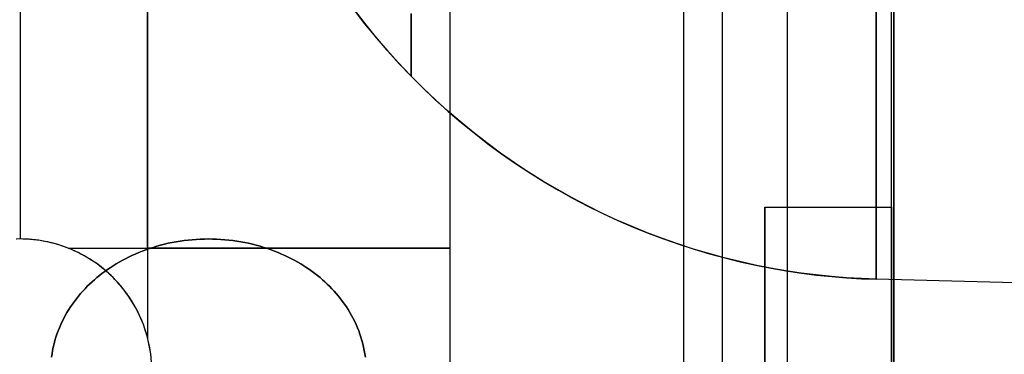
# Model space of a CAD drawing. Header units: millimetres. Extents: x -15 to 7, y 1 to 148.
# Tile 131 of 256: x 1.9 to 4.091, y 20.776 to 21.522. Entities that reach past the tile are written whole.
import ezdxf

# ---------------------------------------------------------------- set-up
doc = ezdxf.new("R2010")
doc.units = ezdxf.units.MM
doc.header["$MEASUREMENT"] = 0
doc.layers.add('Default', color=7, linetype='Continuous', true_color=0x000000)
doc.layers.add('Layer 01', color=7, linetype='Continuous', true_color=0x000000)

msp = doc.modelspace()

# ---------------------------------------------------------------- linework, layer by layer
at = {"layer": 'Default', "color": 254, "true_color": 0xcad1ee}
for points in [[(3.845, 69.7033), (3.845, 6.956)], [(3.845, 69.3906), (3.845, 7.2574)], [(3.845, 8.1702), (3.845, 69.0779)], [(3.8057, 20.9435), (3.7727, 20.9448), (3.7395, 20.9467), (3.706, 20.9495), (3.6723, 20.953), (3.6385, 20.9573), (3.6045, 20.9624), (3.5703, 20.9684), (3.5361, 20.9752), (3.5018, 20.9828), (3.4675, 20.9913), (3.4331, 21.0007), (3.3988, 21.0109), (3.3645, 21.0221), (3.3303, 21.0341), (3.2962, 21.047), (3.2623, 21.0608), (3.2286, 21.0755), (3.1951, 21.0911), (3.1618, 21.1076), (3.1289, 21.125), (3.0962, 21.1433), (3.064, 21.1624), (3.0321, 21.1824), (3.0006, 21.2033), (2.9696, 21.2249), (2.9391, 21.2474), (2.9092, 21.2708), (2.8798, 21.2949), (2.8509, 21.3197), (2.8227, 21.3453), (2.7952, 21.3716), (2.7683, 21.3987), (2.7421, 21.4264), (2.7166, 21.4547), (2.6919, 21.4836), (2.668, 21.5132), (2.6448, 21.5432)], [(4.845, 20.9163), (3.8057, 20.9435)]]:
    msp.add_lwpolyline(points, dxfattribs=at)
at = {"layer": 'Default', "color": 254, "true_color": 0xcad1ee, "extrusion": (-2.59942e-14, 0.535457, 0.844562)}
msp.add_lwpolyline([(-3.8056, -46.5938), (-3.7728, -46.595), (-3.7397, -46.597), (-3.7064, -46.5997), (-3.6729, -46.6032), (-3.6392, -46.6074), (-3.6054, -46.6125), (-3.5714, -46.6184), (-3.5373, -46.6252), (-3.5032, -46.6327), (-3.4689, -46.6412), (-3.4347, -46.6505), (-3.4005, -46.6606), (-3.3664, -46.6717), (-3.3323, -46.6836), (-3.2983, -46.6964), (-3.2645, -46.7102), (-3.2308, -46.7248), (-3.1974, -46.7403), (-3.1642, -46.7567), (-3.1313, -46.7739), (-3.0987, -46.7921), (-3.0664, -46.8111), (-3.0346, -46.831), (-3.0031, -46.8518), (-2.9722, -46.8734), (-2.9416, -46.8958), (-2.9117, -46.919), (-2.8822, -46.943), (-2.8534, -46.9678), (-2.8251, -46.9933), (-2.7975, -47.0196), (-2.7706, -47.0465), (-2.7444, -47.0742), (-2.7188, -47.1024), (-2.694, -47.1313), (-2.67, -47.1608), (-2.6468, -47.1909), (-2.6244, -47.2214), (-2.6028, -47.2525), (-2.582, -47.2841), (-2.5621, -47.316), (-2.543, -47.3484), (-2.5248, -47.3811), (-2.5075, -47.4142), (-2.4911, -47.4475), (-2.4756, -47.4812), (-2.4609, -47.515), (-2.4472, -47.549), (-2.4344, -47.5832), (-2.4225, -47.6175), (-2.4114, -47.6519), (-2.4013, -47.6863), (-2.392, -47.7208), (-2.3836, -47.7552), (-2.376, -47.7896), (-2.3694, -47.824), (-2.3635, -47.8582), (-2.3585, -47.8924), (-2.3543, -47.9263), (-2.3509, -47.9601), (-2.3483, -47.9937), (-2.3465, -48.0271), (-2.3454, -48.0602), (-2.345, -48.093)], dxfattribs=at)
at = {"layer": 'Default', "color": 254, "true_color": 0xcad1ee, "extrusion": (-1.01611e-14, -0.535427, 0.844581)}
msp.add_lwpolyline([(3.8056, -19.7113), (3.7728, -19.71), (3.7397, -19.7081), (3.7064, -19.7054), (3.6729, -19.7019), (3.6392, -19.6976), (3.6054, -19.6925), (3.5714, -19.6866), (3.5373, -19.6799), (3.5032, -19.6723), (3.4689, -19.6639), (3.4347, -19.6546), (3.4005, -19.6444), (3.3664, -19.6334), (3.3323, -19.6214), (3.2983, -19.6086), (3.2645, -19.5949), (3.2308, -19.5803), (3.1974, -19.5648), (3.1642, -19.5484), (3.1313, -19.5311), (3.0987, -19.5129), (3.0664, -19.4939), (3.0346, -19.474), (3.0031, -19.4533), (2.9722, -19.4317), (2.9417, -19.4093), (2.9117, -19.386), (2.8822, -19.362), (2.8534, -19.3372), (2.8251, -19.3117), (2.7975, -19.2855), (2.7706, -19.2585), (2.7444, -19.2309), (2.7188, -19.2026), (2.6941, -19.1737), (2.67, -19.1442), (2.6468, -19.1142), (2.6244, -19.0836), (2.6028, -19.0525), (2.582, -19.021), (2.5621, -18.989), (2.543, -18.9566), (2.5248, -18.9239), (2.5075, -18.8909), (2.4911, -18.8575), (2.4756, -18.8239), (2.461, -18.7901), (2.4472, -18.756), (2.4344, -18.7219), (2.4225, -18.6876), (2.4114, -18.6532), (2.4013, -18.6187), (2.392, -18.5843), (2.3836, -18.5498), (2.3761, -18.5154), (2.3694, -18.4811), (2.3635, -18.4468), (2.3585, -18.4127), (2.3543, -18.3787), (2.3509, -18.3449), (2.3483, -18.3113), (2.3465, -18.278), (2.3454, -18.2448), (2.345, -18.212)], dxfattribs=at)
at = {"layer": 'Default', "color": 254, "true_color": 0xcad1ee, "extrusion": (3.1786e-15, 0.382084, 0.924128)}
msp.add_lwpolyline([(-3.8056, -40.0547), (-3.7727, -40.056), (-3.7397, -40.0579), (-3.7064, -40.0606), (-3.6728, -40.0641), (-3.6392, -40.0684), (-3.6053, -40.0735), (-3.5713, -40.0794), (-3.5372, -40.0861), (-3.5031, -40.0937), (-3.4689, -40.1021), (-3.4346, -40.1114), (-3.4004, -40.1216), (-3.3663, -40.1327), (-3.3322, -40.1446), (-3.2982, -40.1574), (-3.2644, -40.1712), (-3.2307, -40.1858), (-3.1973, -40.2013), (-3.1641, -40.2177), (-3.1312, -40.235), (-3.0986, -40.2531), (-3.0663, -40.2722), (-3.0345, -40.2921), (-3.003, -40.3128), (-2.972, -40.3344), (-2.9415, -40.3568), (-2.9116, -40.38), (-2.8821, -40.4041), (-2.8533, -40.4288), (-2.825, -40.4544), (-2.7974, -40.4806), (-2.7705, -40.5076), (-2.7442, -40.5352), (-2.7187, -40.5635), (-2.6939, -40.5924), (-2.6699, -40.6219), (-2.6467, -40.652), (-2.6243, -40.6825), (-2.6027, -40.7136), (-2.5819, -40.7452), (-2.562, -40.7771), (-2.5429, -40.8095), (-2.5247, -40.8423), (-2.5074, -40.8753), (-2.491, -40.9087), (-2.4755, -40.9423), (-2.4609, -40.9761), (-2.4472, -41.0101), (-2.4343, -41.0443), (-2.4224, -41.0786), (-2.4114, -41.113), (-2.4012, -41.1475), (-2.3919, -41.1819), (-2.3835, -41.2164), (-2.376, -41.2508), (-2.3693, -41.2851), (-2.3635, -41.3194), (-2.3585, -41.3535), (-2.3543, -41.3875), (-2.3509, -41.4213), (-2.3483, -41.4549), (-2.3465, -41.4883), (-2.3454, -41.5214), (-2.345, -41.5542)], dxfattribs=at)
at = {"layer": 'Default', "color": 254, "true_color": 0xcad1ee, "extrusion": (6.48212e-15, -0.382004, 0.924161)}
msp.add_lwpolyline([(3.8056, -7.2538), (3.7727, -7.2525), (3.7397, -7.2506), (3.7064, -7.2478), (3.6729, -7.2444), (3.6392, -7.2401), (3.6053, -7.235), (3.5713, -7.2291), (3.5372, -7.2224), (3.5031, -7.2148), (3.4689, -7.2063), (3.4346, -7.197), (3.4004, -7.1869), (3.3663, -7.1758), (3.3322, -7.1639), (3.2982, -7.1511), (3.2644, -7.1373), (3.2307, -7.1227), (3.1973, -7.1072), (3.1641, -7.0908), (3.1312, -7.0735), (3.0986, -7.0554), (3.0663, -7.0363), (3.0345, -7.0164), (3.003, -6.9957), (2.9721, -6.9741), (2.9416, -6.9517), (2.9116, -6.9285), (2.8821, -6.9044), (2.8533, -6.8797), (2.825, -6.8541), (2.7974, -6.8279), (2.7705, -6.8009), (2.7443, -6.7733), (2.7187, -6.745), (2.694, -6.7161), (2.6699, -6.6866), (2.6467, -6.6565), (2.6243, -6.626), (2.6027, -6.5949), (2.5819, -6.5633), (2.562, -6.5314), (2.5429, -6.499), (2.5247, -6.4663), (2.5074, -6.4332), (2.491, -6.3998), (2.4755, -6.3662), (2.4609, -6.3324), (2.4472, -6.2984), (2.4343, -6.2642), (2.4224, -6.2299), (2.4114, -6.1955), (2.4012, -6.1611), (2.3919, -6.1266), (2.3835, -6.0921), (2.376, -6.0577), (2.3693, -6.0234), (2.3635, -5.9891), (2.3585, -5.955), (2.3543, -5.921), (2.3509, -5.8872), (2.3483, -5.8536), (2.3465, -5.8203), (2.3454, -5.7872), (2.345, -5.7543)], dxfattribs=at)
at = {"layer": 'Default', "color": 254, "true_color": 0xcad1ee, "extrusion": (3.01133e-14, -0.219401, 0.975635)}
msp.add_lwpolyline([(3.8056, 5.1904), (3.7728, 5.1916), (3.7397, 5.1936), (3.7064, 5.1963), (3.6729, 5.1998), (3.6392, 5.2041), (3.6054, 5.2091), (3.5714, 5.215), (3.5373, 5.2218), (3.5032, 5.2293), (3.469, 5.2378), (3.4347, 5.2471), (3.4005, 5.2572), (3.3664, 5.2683), (3.3323, 5.2802), (3.2983, 5.293), (3.2645, 5.3068), (3.2309, 5.3214), (3.1974, 5.3369), (3.1642, 5.3533), (3.1313, 5.3705), (3.0987, 5.3887), (3.0665, 5.4077), (3.0346, 5.4276), (3.0032, 5.4484), (2.9722, 5.47), (2.9417, 5.4924), (2.9117, 5.5156), (2.8823, 5.5396), (2.8534, 5.5644), (2.8252, 5.5899), (2.7976, 5.6161), (2.7707, 5.6431), (2.7444, 5.6707), (2.7189, 5.699), (2.6941, 5.7279), (2.6701, 5.7574), (2.6469, 5.7874), (2.6244, 5.818), (2.6028, 5.8491), (2.582, 5.8806), (2.5621, 5.9126), (2.5431, 5.9449), (2.5249, 5.9777), (2.5076, 6.0107), (2.4911, 6.0441), (2.4756, 6.0777), (2.461, 6.1115), (2.4473, 6.1455), (2.4344, 6.1797), (2.4225, 6.214), (2.4114, 6.2484), (2.4013, 6.2828), (2.392, 6.3173), (2.3836, 6.3517), (2.3761, 6.3861), (2.3694, 6.4205), (2.3635, 6.4547), (2.3585, 6.4889), (2.3543, 6.5228), (2.3509, 6.5566), (2.3483, 6.5902), (2.3465, 6.6236), (2.3454, 6.6567), (2.345, 6.6895)], dxfattribs=at)
at = {"layer": 'Default', "color": 254, "true_color": 0xcad1ee, "extrusion": (1.93293e-14, 0.218544, 0.975827)}
msp.add_lwpolyline([(-3.8056, -32.3172), (-3.7728, -32.3184), (-3.7397, -32.3204), (-3.7064, -32.3231), (-3.6729, -32.3266), (-3.6392, -32.3309), (-3.6054, -32.336), (-3.5714, -32.3419), (-3.5373, -32.3486), (-3.5032, -32.3562), (-3.469, -32.3646), (-3.4348, -32.3739), (-3.4006, -32.3841), (-3.3664, -32.3951), (-3.3323, -32.407), (-3.2983, -32.4199), (-3.2645, -32.4336), (-3.2309, -32.4482), (-3.1974, -32.4637), (-3.1643, -32.4801), (-3.1313, -32.4974), (-3.0988, -32.5155), (-3.0665, -32.5345), (-3.0347, -32.5544), (-3.0032, -32.5752), (-2.9722, -32.5968), (-2.9417, -32.6192), (-2.9118, -32.6424), (-2.8823, -32.6664), (-2.8535, -32.6912), (-2.8252, -32.7167), (-2.7976, -32.7429), (-2.7707, -32.7699), (-2.7444, -32.7975), (-2.7189, -32.8258), (-2.6941, -32.8547), (-2.6701, -32.8842), (-2.6469, -32.9142), (-2.6245, -32.9448), (-2.6028, -32.9758), (-2.5821, -33.0074), (-2.5621, -33.0393), (-2.5431, -33.0717), (-2.5249, -33.1044), (-2.5076, -33.1375), (-2.4912, -33.1708), (-2.4756, -33.2044), (-2.461, -33.2383), (-2.4473, -33.2723), (-2.4345, -33.3065), (-2.4225, -33.3407), (-2.4115, -33.3751), (-2.4013, -33.4096), (-2.392, -33.444), (-2.3836, -33.4785), (-2.3761, -33.5129), (-2.3694, -33.5472), (-2.3636, -33.5815), (-2.3585, -33.6156), (-2.3543, -33.6496), (-2.3509, -33.6834), (-2.3483, -33.7169), (-2.3465, -33.7503), (-2.3454, -33.7834), (-2.345, -33.8163)], dxfattribs=at)
at = {"layer": 'Default', "color": 254, "true_color": 0xcad1ee, "extrusion": (-7.54931e-08, 7.36796e-08, 1)}
msp.add_lwpolyline([(2.345, 22.443), (2.3454, 22.4102), (2.3464, 22.3771), (2.3483, 22.3437), (2.3509, 22.3101), (2.3543, 22.2763), (2.3585, 22.2423), (2.3635, 22.2082), (2.3693, 22.1739), (2.376, 22.1396), (2.3835, 22.1052), (2.3919, 22.0707), (2.4012, 22.0362), (2.4114, 22.0018), (2.4224, 21.9674), (2.4343, 21.9331), (2.4472, 21.8989), (2.4609, 21.8649), (2.4755, 21.8311), (2.491, 21.7974), (2.5074, 21.7641), (2.5248, 21.731), (2.5429, 21.6983), (2.562, 21.6659), (2.5819, 21.6339), (2.6027, 21.6024), (2.6243, 21.5713), (2.6467, 21.5407), (2.67, 21.5107), (2.694, 21.4812), (2.7188, 21.4523), (2.7443, 21.424), (2.7705, 21.3963), (2.7975, 21.3694), (2.8251, 21.3431), (2.8533, 21.3176), (2.8822, 21.2928), (2.9116, 21.2688), (2.9416, 21.2456), (2.9721, 21.2232), (3.0031, 21.2016), (3.0346, 21.1808), (3.0664, 21.1609), (3.0987, 21.1419), (3.1313, 21.1237), (3.1642, 21.1064), (3.1974, 21.09), (3.2308, 21.0745), (3.2645, 21.0599), (3.2983, 21.0462), (3.3323, 21.0334), (3.3664, 21.0214), (3.4006, 21.0104), (3.4348, 21.0002), (3.469, 20.9909), (3.5032, 20.9825), (3.5374, 20.9749), (3.5715, 20.9682), (3.6054, 20.9623), (3.6393, 20.9572), (3.673, 20.9529), (3.7065, 20.9494), (3.7398, 20.9467), (3.7729, 20.9448), (3.8057, 20.9435)], dxfattribs=at)
at = {"layer": 'Default', "color": 254, "true_color": 0xcad1ee, "extrusion": (-1.27976e-08, -1.61296e-07, 1)}
msp.add_lwpolyline([(2.345, 22.443), (2.3454, 22.4102), (2.3465, 22.377), (2.3483, 22.3437), (2.3509, 22.3101), (2.3543, 22.2763), (2.3585, 22.2423), (2.3635, 22.2082), (2.3693, 22.1739), (2.376, 22.1396), (2.3835, 22.1051), (2.3919, 22.0707), (2.4012, 22.0362), (2.4114, 22.0018), (2.4224, 21.9674), (2.4343, 21.9331), (2.4472, 21.8989), (2.4609, 21.8649), (2.4755, 21.831), (2.491, 21.7974), (2.5075, 21.7641), (2.5248, 21.731), (2.5429, 21.6983), (2.562, 21.6659), (2.5819, 21.6339), (2.6027, 21.6024), (2.6243, 21.5713), (2.6467, 21.5407), (2.67, 21.5106), (2.694, 21.4812), (2.7188, 21.4522), (2.7443, 21.424), (2.7705, 21.3963), (2.7975, 21.3694), (2.8251, 21.3431), (2.8533, 21.3176), (2.8822, 21.2928), (2.9116, 21.2688), (2.9416, 21.2456), (2.9721, 21.2231), (3.0031, 21.2015), (3.0346, 21.1808), (3.0664, 21.1609), (3.0987, 21.1419), (3.1313, 21.1237), (3.1642, 21.1064), (3.1974, 21.09), (3.2308, 21.0745), (3.2645, 21.0599), (3.2983, 21.0462), (3.3323, 21.0334), (3.3664, 21.0214), (3.4006, 21.0104), (3.4348, 21.0002), (3.469, 20.9909), (3.5032, 20.9825), (3.5374, 20.9749), (3.5715, 20.9682), (3.6054, 20.9623), (3.6393, 20.9572), (3.673, 20.9529), (3.7065, 20.9494), (3.7398, 20.9467), (3.7729, 20.9447), (3.8057, 20.9435)], dxfattribs=at)
at = {"layer": 'Default', "color": 254, "true_color": 0xcad1ee, "extrusion": (1.62811e-08, -4.26336e-10, 1)}
msp.add_lwpolyline([(4.845, 20.9163), (3.8057, 20.9435)], dxfattribs=at)
at = {"layer": 'Default', "color": 254, "true_color": 0xcad1ee, "extrusion": (-1.99727e-08, 5.23005e-10, 1)}
msp.add_lwpolyline([(4.845, 20.9163), (3.8057, 20.9435)], dxfattribs=at)
at = {"layer": 'Default', "color": 254, "true_color": 0xcad1ee, "extrusion": (1, 0, 0)}
msp.add_lwpolyline([(20.9435, -54.5761), (20.9435, -69.2574)], dxfattribs=at)
at = {"layer": 'Default', "color": 254, "true_color": 0xcad1ee}
for points in [[(2.7705, 21.3963, -54.5761), (2.7705, 21.3971, -54.5264), (2.7705, 21.3992, -54.4795), (2.7705, 21.4027, -54.4352), (2.7705, 21.4073, -54.3929), (2.7705, 21.4129, -54.3526), (2.7705, 21.4194, -54.3137), (2.7705, 21.4266, -54.276), (2.7705, 21.4345, -54.2392), (2.7705, 21.4431, -54.203), (2.7705, 21.4523, -54.1674), (2.7705, 21.4622, -54.1324), (2.7705, 21.4727, -54.0979), (2.7705, 21.484, -54.0639), (2.7705, 21.4959, -54.0303), (2.7705, 21.5085, -53.997), (2.7705, 21.5217, -53.964), (2.7705, 21.5356, -53.9312)], [(2.7705, 21.5354, -69.9018), (2.7705, 21.5217, -69.8694), (2.7705, 21.5085, -69.8367), (2.7705, 21.4961, -69.8038), (2.7705, 21.4843, -69.7705), (2.7705, 21.4731, -69.7368), (2.7705, 21.4626, -69.7026), (2.7705, 21.4527, -69.6677), (2.7705, 21.4435, -69.6321), (2.7705, 21.4349, -69.5957), (2.7705, 21.4269, -69.5585), (2.7705, 21.4195, -69.5205), (2.7705, 21.413, -69.4813), (2.7705, 21.4073, -69.4406), (2.7705, 21.4027, -69.3982), (2.7705, 21.3993, -69.3537), (2.7705, 21.3971, -69.3069), (2.7705, 21.3963, -69.2574)], [(3.8057, 20.9435, -54.5761), (3.8057, 20.9445, -54.5109), (3.8057, 20.9473, -54.4497), (3.8057, 20.9517, -54.392), (3.8057, 20.9577, -54.3374), (3.8057, 20.9649, -54.2853), (3.8057, 20.9733, -54.2354), (3.8056, 20.9826, -54.1872), (3.8056, 20.9927, -54.1402), (3.8056, 21.0035, -54.0941), (3.8056, 21.0152, -54.0489), (3.8056, 21.0278, -54.0044), (3.8056, 21.0412, -53.9606), (3.8056, 21.0554, -53.9175), (3.8056, 21.0705, -53.8749), (3.8056, 21.0864, -53.8327), (3.8056, 21.1032, -53.7909), (3.8056, 21.1208, -53.7495), (3.8056, 21.1393, -53.7084), (3.8056, 21.1587, -53.6676), (3.8056, 21.1791, -53.6269), (3.8056, 21.2006, -53.5863), (3.8056, 21.2233, -53.5458), (3.8056, 21.2472, -53.5051), (3.8056, 21.2725, -53.4643), (3.8056, 21.2991, -53.4232), (3.8057, 21.3274, -53.3817), (3.8057, 21.3575, -53.3397), (3.8057, 21.3899, -53.2972), (3.8057, 21.4247, -53.254), (3.8057, 21.4624, -53.2102), (3.8057, 21.5031, -53.1656), (3.8057, 21.5473, -53.1202)], [(3.8057, 20.9435, -69.2574), (3.8057, 20.9442, -69.3066), (3.8057, 20.9461, -69.3559), (3.8057, 20.9493, -69.4053), (3.8057, 20.9537, -69.4548), (3.8057, 20.9594, -69.5042), (3.8057, 20.9663, -69.5536), (3.8057, 20.9745, -69.6029), (3.8057, 20.9839, -69.6521), (3.8056, 20.9944, -69.7012), (3.8056, 21.0062, -69.75), (3.8056, 21.0192, -69.7987), (3.8056, 21.0333, -69.8472), (3.8056, 21.0486, -69.8954), (3.8056, 21.065, -69.9432), (3.8056, 21.0826, -69.9907), (3.8056, 21.1013, -70.0378), (3.8056, 21.1211, -70.0846), (3.8056, 21.1421, -70.1308), (3.8056, 21.1641, -70.1766), (3.8056, 21.1873, -70.2219), (3.8056, 21.2115, -70.2666), (3.8056, 21.2368, -70.3107), (3.8056, 21.2631, -70.3543), (3.8057, 21.2905, -70.3971), (3.8057, 21.3189, -70.4393), (3.8057, 21.3484, -70.4807), (3.8057, 21.3789, -70.5214), (3.8057, 21.4103, -70.5612), (3.8057, 21.4428, -70.6003), (3.8057, 21.4763, -70.6385), (3.8057, 21.5107, -70.6758), (3.8057, 21.5461, -70.7121)], [(3.8057, 21.546, -53.1215), (3.8057, 21.5106, -53.1578), (3.8057, 21.4762, -53.1951), (3.8057, 21.4427, -53.2333), (3.8057, 21.4102, -53.2723), (3.8057, 21.3788, -53.3122), (3.8057, 21.3483, -53.3529), (3.8057, 21.3189, -53.3943), (3.8057, 21.2904, -53.4365), (3.8056, 21.2631, -53.4793), (3.8056, 21.2367, -53.5228), (3.8056, 21.2114, -53.5669), (3.8056, 21.1872, -53.6116), (3.8056, 21.1641, -53.6569), (3.8056, 21.1421, -53.7027), (3.8056, 21.1211, -53.7489), (3.8056, 21.1013, -53.7956), (3.8056, 21.0826, -53.8428), (3.8056, 21.065, -53.8903), (3.8056, 21.0486, -53.9381), (3.8056, 21.0333, -53.9863), (3.8056, 21.0192, -54.0347), (3.8056, 21.0062, -54.0834), (3.8056, 20.9944, -54.1323), (3.8057, 20.9839, -54.1814), (3.8057, 20.9745, -54.2306), (3.8057, 20.9663, -54.2799), (3.8057, 20.9594, -54.3293), (3.8057, 20.9537, -54.3787), (3.8057, 20.9493, -54.4281), (3.8057, 20.9461, -54.4775), (3.8057, 20.9442, -54.5268), (3.8057, 20.9435, -54.5761)], [(3.8057, 21.5448, -70.7108), (3.8057, 21.5008, -70.6655), (3.8057, 21.4605, -70.6212), (3.8057, 21.4232, -70.5778), (3.8057, 21.3889, -70.5352), (3.8057, 21.357, -70.4932), (3.8057, 21.3272, -70.4516), (3.8056, 21.2991, -70.4103), (3.8056, 21.2724, -70.3691), (3.8056, 21.2471, -70.3281), (3.8056, 21.223, -70.2872), (3.8056, 21.2003, -70.2464), (3.8056, 21.1787, -70.2058), (3.8056, 21.1583, -70.1651), (3.8056, 21.139, -70.1243), (3.8056, 21.1206, -70.0834), (3.8056, 21.1032, -70.0424), (3.8056, 21.0865, -70.001), (3.8056, 21.0708, -69.9594), (3.8056, 21.0558, -69.9172), (3.8056, 21.0416, -69.8745), (3.8056, 21.0283, -69.831), (3.8056, 21.0158, -69.7867), (3.8056, 21.004, -69.7414), (3.8056, 20.9931, -69.6951), (3.8056, 20.9828, -69.6476), (3.8057, 20.9734, -69.599), (3.8057, 20.965, -69.5486), (3.8057, 20.9577, -69.4962), (3.8057, 20.9518, -69.4413), (3.8057, 20.9473, -69.3835), (3.8057, 20.9445, -69.3223), (3.8057, 20.9435, -69.2574)]]:
    msp.add_polyline3d(points, dxfattribs=at)
at = {"layer": 'Layer 01'}
for points in [[(3.608, 18.8394), (3.608, 22.6394)], [(3.8392, 18.8394), (3.8392, 22.6394)], [(3.8392, 18.8394), (3.8392, 22.6394)], [(3.8392, 18.8394), (3.8392, 22.6394)], [(1.9006, 22.2995), (1.9006, 21.0333)], [(2.1844, 21.0126), (2.1844, 22.2995)], [(2.1844, 22.2995), (2.1844, 21.0126)], [(2.8568, 22.2995), (2.8568, 21.0126)], [(2.8568, 22.2995), (2.8568, 19.1792)], [(2.8568, 22.2995), (2.8568, 19.1792)], [(3.3767, 22.2995), (3.3767, 19.1792)], [(3.4626, 22.2995), (3.4626, 19.1792)], [(3.5576, 20.3744), (3.5576, 21.1043)], [(3.5576, 21.1043), (3.8392, 21.1043)], [(3.5576, 21.1043), (3.8392, 21.1043)], [(3.5576, 21.1043), (3.5576, 20.3744)], [(3.5576, 21.1043), (3.8392, 21.1043)], [(3.5576, 20.3744), (3.5576, 21.1043)], [(3.8392, 21.1043), (3.8392, 20.3744)], [(3.8392, 20.3744), (3.8392, 21.1043)], [(2.1922, 20.7697), (2.1913, 20.7772), (2.1902, 20.7847), (2.1889, 20.7922), (2.1875, 20.7996), (2.1859, 20.8069), (2.184, 20.8142), (2.182, 20.8214), (2.1799, 20.8285), (2.1775, 20.8355), (2.175, 20.8425), (2.1724, 20.8493), (2.1695, 20.8561), (2.1666, 20.8627), (2.1635, 20.8693), (2.1602, 20.8757), (2.1568, 20.882), (2.1533, 20.8881), (2.1496, 20.8942), (2.1459, 20.9001), (2.142, 20.9059), (2.138, 20.9115), (2.1339, 20.9171), (2.1297, 20.9224), (2.1255, 20.9277), (2.1211, 20.9328), (2.1167, 20.9377), (2.1122, 20.9425), (2.1076, 20.9472), (2.103, 20.9517), (2.0982, 20.9562), (2.0932, 20.9607), (2.0881, 20.965), (2.0829, 20.9693), (2.0775, 20.9735), (2.072, 20.9775), (2.0664, 20.9815), (2.0606, 20.9854), (2.0547, 20.9892), (2.0486, 20.9928), (2.0424, 20.9963), (2.0361, 20.9997), (2.0297, 21.003), (2.0232, 21.0061), (2.0165, 21.0091), (2.0098, 21.0119), (2.003, 21.0146), (1.996, 21.0171), (1.989, 21.0194), (1.9818, 21.0216), (1.9746, 21.0236), (1.9674, 21.0254), (1.96, 21.027), (1.9526, 21.0285), (1.9452, 21.0297), (1.9377, 21.0308), (1.9302, 21.0317), (1.9226, 21.0324), (1.915, 21.0329), (1.9074, 21.0332), (1.8998, 21.0333), (1.8922, 21.0332)], [(2.008, 21.0126), (2.0017, 21.015), (1.9953, 21.0173), (1.9888, 21.0195), (1.9822, 21.0215), (1.9756, 21.0233), (1.9689, 21.025), (1.9622, 21.0266), (1.9554, 21.028), (1.9485, 21.0292), (1.9417, 21.0303), (1.9347, 21.0312), (1.9278, 21.0319), (1.9208, 21.0325), (1.9138, 21.0329), (1.9068, 21.0332), (1.8998, 21.0333), (1.8928, 21.0332)], [(2.6689, 20.7697), (2.6679, 20.7772), (2.6666, 20.7847), (2.6651, 20.7922), (2.6633, 20.7996), (2.6614, 20.8069), (2.6592, 20.8142), (2.6568, 20.8214), (2.6542, 20.8285), (2.6515, 20.8355), (2.6485, 20.8425), (2.6453, 20.8493), (2.6419, 20.8561), (2.6384, 20.8627), (2.6346, 20.8693), (2.6307, 20.8757), (2.6267, 20.882), (2.6225, 20.8881), (2.6181, 20.8942), (2.6136, 20.9001), (2.609, 20.9059), (2.6042, 20.9115), (2.5994, 20.9171), (2.5944, 20.9224), (2.5893, 20.9277), (2.5841, 20.9328), (2.5788, 20.9377), (2.5734, 20.9425), (2.568, 20.9472), (2.5624, 20.9517), (2.5567, 20.9562), (2.5508, 20.9607), (2.5447, 20.965), (2.5384, 20.9693), (2.532, 20.9735), (2.5254, 20.9775), (2.5187, 20.9815), (2.5118, 20.9854), (2.5047, 20.9892), (2.4975, 20.9928), (2.4901, 20.9963), (2.4826, 20.9997), (2.4749, 21.003), (2.4671, 21.0061), (2.4592, 21.0091), (2.4511, 21.0119), (2.443, 21.0146), (2.4347, 21.0171), (2.4263, 21.0194), (2.4178, 21.0216), (2.4092, 21.0236), (2.4005, 21.0254), (2.3917, 21.027), (2.3829, 21.0285), (2.374, 21.0297), (2.365, 21.0308), (2.3561, 21.0317), (2.347, 21.0324), (2.338, 21.0329), (2.3289, 21.0332), (2.3198, 21.0333), (2.3107, 21.0332), (2.3016, 21.0329), (2.2926, 21.0324), (2.2836, 21.0317), (2.2746, 21.0308), (2.2656, 21.0297), (2.2567, 21.0285), (2.2479, 21.027), (2.2391, 21.0254), (2.2304, 21.0236), (2.2218, 21.0216), (2.2133, 21.0194), (2.2049, 21.0171), (2.1966, 21.0146), (2.1885, 21.0119), (2.1804, 21.0091), (2.1725, 21.0061), (2.1647, 21.003), (2.157, 20.9997), (2.1495, 20.9963), (2.1421, 20.9928), (2.1349, 20.9892), (2.1278, 20.9854), (2.1209, 20.9815), (2.1142, 20.9775), (2.1076, 20.9735), (2.1012, 20.9693), (2.0949, 20.965), (2.0889, 20.9607), (2.0829, 20.9562), (2.0772, 20.9517), (2.0716, 20.9472), (2.0662, 20.9425), (2.0608, 20.9377), (2.0555, 20.9328), (2.0503, 20.9277), (2.0452, 20.9224), (2.0403, 20.9171), (2.0354, 20.9115), (2.0306, 20.9059), (2.026, 20.9001), (2.0215, 20.8942), (2.0171, 20.8881), (2.0129, 20.882), (2.0089, 20.8757), (2.005, 20.8693), (2.0013, 20.8627), (1.9977, 20.8561), (1.9943, 20.8493), (1.9912, 20.8425), (1.9882, 20.8355), (1.9854, 20.8285), (1.9828, 20.8214), (1.9804, 20.8142), (1.9782, 20.8069), (1.9763, 20.7996), (1.9746, 20.7922), (1.973, 20.7847), (1.9718, 20.7772), (1.9707, 20.7697)], [(1.9707, 20.7697), (1.9718, 20.7772), (1.973, 20.7847), (1.9746, 20.7922), (1.9763, 20.7996), (1.9782, 20.8069), (1.9804, 20.8142), (1.9828, 20.8214), (1.9854, 20.8285), (1.9882, 20.8355), (1.9912, 20.8425), (1.9943, 20.8493), (1.9977, 20.8561), (2.0013, 20.8627), (2.005, 20.8693), (2.0089, 20.8757), (2.0129, 20.882), (2.0171, 20.8881), (2.0215, 20.8942), (2.026, 20.9001), (2.0306, 20.9059), (2.0354, 20.9115), (2.0403, 20.9171), (2.0452, 20.9224), (2.0503, 20.9277), (2.0555, 20.9328), (2.0608, 20.9377), (2.0662, 20.9425), (2.0716, 20.9472), (2.0772, 20.9517), (2.0829, 20.9562), (2.0889, 20.9607), (2.0949, 20.965), (2.1012, 20.9693), (2.1076, 20.9735), (2.1142, 20.9775), (2.1209, 20.9815), (2.1278, 20.9854), (2.1349, 20.9892), (2.1421, 20.9928), (2.1495, 20.9963), (2.157, 20.9997), (2.1647, 21.003), (2.1725, 21.0061), (2.1804, 21.0091), (2.1885, 21.0119), (2.1966, 21.0146), (2.2049, 21.0171), (2.2133, 21.0194), (2.2218, 21.0216), (2.2304, 21.0236), (2.2391, 21.0254), (2.2479, 21.027), (2.2567, 21.0285), (2.2656, 21.0297), (2.2746, 21.0308), (2.2836, 21.0317), (2.2926, 21.0324), (2.3016, 21.0329), (2.3107, 21.0332), (2.3198, 21.0333), (2.3289, 21.0332), (2.338, 21.0329), (2.347, 21.0324), (2.3561, 21.0317), (2.365, 21.0308), (2.374, 21.0297), (2.3829, 21.0285), (2.3917, 21.027), (2.4005, 21.0254), (2.4092, 21.0236), (2.4178, 21.0216), (2.4263, 21.0194), (2.4347, 21.0171), (2.443, 21.0146), (2.4511, 21.0119), (2.4592, 21.0091), (2.4671, 21.0061), (2.4749, 21.003), (2.4826, 20.9997), (2.4901, 20.9963), (2.4975, 20.9928), (2.5047, 20.9892), (2.5118, 20.9854), (2.5187, 20.9815), (2.5254, 20.9775), (2.532, 20.9735), (2.5384, 20.9693), (2.5447, 20.965), (2.5508, 20.9607), (2.5567, 20.9562), (2.5624, 20.9517), (2.568, 20.9472), (2.5734, 20.9425), (2.5788, 20.9377), (2.5841, 20.9328), (2.5893, 20.9277), (2.5944, 20.9224), (2.5994, 20.9171), (2.6042, 20.9115), (2.609, 20.9059), (2.6136, 20.9001), (2.6181, 20.8942), (2.6225, 20.8881), (2.6267, 20.882), (2.6307, 20.8757), (2.6346, 20.8693), (2.6384, 20.8627), (2.6419, 20.8561), (2.6453, 20.8493), (2.6485, 20.8425), (2.6515, 20.8355), (2.6542, 20.8285), (2.6568, 20.8214), (2.6592, 20.8142), (2.6614, 20.8069), (2.6633, 20.7996), (2.6651, 20.7922), (2.6666, 20.7847), (2.6679, 20.7772), (2.6689, 20.7697)], [(2.1844, 20.8128), (2.1831, 20.8178), (2.1816, 20.8228), (2.1801, 20.8277), (2.1785, 20.8326), (2.1751, 20.8423), (2.1714, 20.8517), (2.1674, 20.861), (2.163, 20.8701), (2.1585, 20.8789), (2.1536, 20.8875), (2.1486, 20.8959), (2.1433, 20.904), (2.1377, 20.9119), (2.132, 20.9195), (2.1262, 20.9268), (2.1201, 20.9339), (2.114, 20.9407), (2.1076, 20.9472), (2.1026, 20.9521), (2.0974, 20.9569), (2.092, 20.9617), (2.0865, 20.9664), (2.0808, 20.9709), (2.0749, 20.9754), (2.0689, 20.9798), (2.0627, 20.984), (2.0564, 20.9881), (2.0499, 20.9921), (2.0433, 20.9959), (2.0365, 20.9996), (2.0296, 21.0031), (2.0225, 21.0064), (2.0153, 21.0096), (2.008, 21.0126)], [(2.008, 21.0126), (2.1844, 21.0126)], [(2.1844, 21.0126), (2.1844, 20.8128)], [(2.1844, 21.0126), (2.8568, 21.0126)], [(2.8568, 21.0126), (2.1844, 21.0126)], [(2.8568, 21.0126), (2.8568, 20.4451)], [(2.1844, 20.6659), (2.1866, 20.6749), (2.1884, 20.6839), (2.19, 20.693), (2.1914, 20.7022), (2.1924, 20.7114), (2.1931, 20.7207), (2.1936, 20.73), (2.1937, 20.7394), (2.1936, 20.7487), (2.1931, 20.758), (2.1924, 20.7673), (2.1914, 20.7765), (2.19, 20.7857), (2.1884, 20.7948), (2.1866, 20.8038), (2.1844, 20.8128)]]:
    msp.add_lwpolyline(points, dxfattribs=at)
at = {"layer": 'Layer 01', "extrusion": (1, 0, 0)}
for points in [[(21.1043, -21.1939), (21.1043, -20.4639)], [(21.1043, -20.4639), (21.1043, -21.1939)], [(21.0126, -7.8343), (21.0126, -8.1363)], [(21.0126, -7.8343), (21.0126, -8.1363)], [(20.9472, -8.9756), (20.9472, -9.3428)], [(20.9472, -8.1363), (20.9472, -12.457)], [(20.9472, -8.9756), (20.9472, -9.3428)]]:
    msp.add_lwpolyline(points, dxfattribs=at)

doc.saveas('drawing.dxf')
